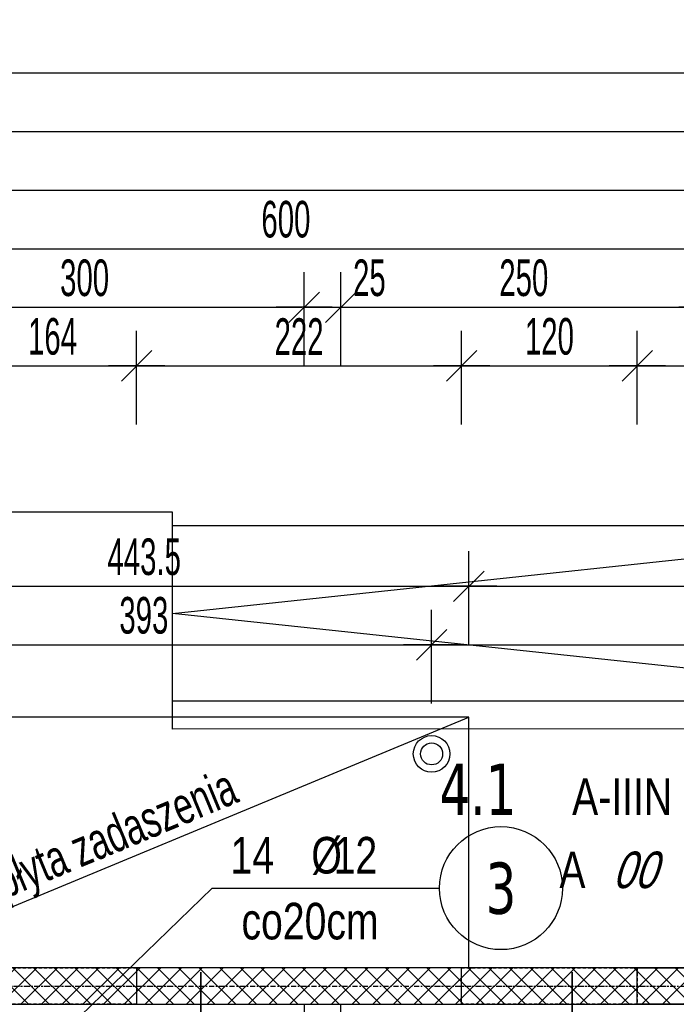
# Model space of a CAD drawing. Header units: millimetres. Extents: x -9392 to -3267, y -12126 to -7155.
# Tile 21 of 31: x -7831 to -7382, y -8191 to -7518. Entities that reach past the tile are written whole.
import ezdxf
from ezdxf.enums import TextEntityAlignment as Align

# ---------------------------------------------------------------- set-up
doc = ezdxf.new("R2010")
doc.units = ezdxf.units.MM
doc.header["$LTSCALE"] = 10
doc.linetypes.add('MO', pattern=[0.7, 0.35, -0.17, 0.01, -0.17])
doc.linetypes.add('MP', pattern=[0.36, 0.2, -0.16])
for name, color, linetype in [('BA_szr', 1, 'Continuous'), ('BA_txs', 2, 'Continuous'), ('BA_wym', 1, 'Continuous'), ('BD_lpm', 1, 'MP'), ('BD_osm', 1, 'MO'), ('BD_wic', 1, 'Continuous'), ('BD_wig', 3, 'Continuous'), ('BD_wis', 2, 'Continuous'), ('BZ_odn', 1, 'Continuous'), ('BZ_opi1', 7, 'Continuous'), ('BZ_opi2', 4, 'Continuous'), ('BZ_P_wid', 3, 'Continuous'), ('BZ_wym', 1, 'Continuous')]:
    doc.layers.add(name, color=color, linetype=linetype)
doc.layers.add('BZ_pom', color=6, linetype='Continuous', plot=False)
doc.styles.add('BIKTBG', font='tahoma.ttf', dxfattribs={"width": 0.85})
doc.styles.add('BIKTS', font='bikromsw.shx', dxfattribs={"width": 0.8})
doc.styles.add('BIKWYM', font='bikromsw.shx', dxfattribs={"width": 0.6})
doc.dimstyles.new('BA_KR_100_cm', dxfattribs={"dimtxt": 25, "dimasz": 1.666667, "dimexe": 24, "dimexo": 0, "dimgap": 0, "dimtad": 0, "dimdec": 1, "dimrnd": 0.5, "dimzin": 9, "dimdsep": 46, "dimtxsty": 'BIKWYM', "dimblk": 'WYM-KR', "dimcen": 0, "dimdle": 20, "dimclrd": 256, "dimclre": 256, "dimclrt": 2, "dimadec": 0, "dimazin": 0, "dimtfac": 0.033333, "dimtdec": 1, "dimtmove": 0, "dimatfit": 3, "dimldrblk": 'WYM-KR', "dimfxl": 25, "dimfxlon": 1, "dimtvp": 0.8, "dimtolj": 1, "dimarcsym": 0})
doc.dimstyles.new('BZ_KP_100_cm', dxfattribs={"dimtxt": 25, "dimasz": 1.666667, "dimexe": 24, "dimexo": 0, "dimgap": 0, "dimtad": 0, "dimdec": 1, "dimrnd": 0.5, "dimzin": 9, "dimdsep": 46, "dimtxsty": 'BIKWYM', "dimblk": 'WYM-KR', "dimblk1": 'WYM-KP', "dimblk2": 'WYM-KP', "dimsah": 1, "dimcen": 0, "dimdle": 20, "dimclrd": 256, "dimclre": 256, "dimclrt": 7, "dimadec": 0, "dimazin": 0, "dimtfac": 0.033333, "dimtdec": 1, "dimtmove": 0, "dimatfit": 3, "dimldrblk": 'WYM-KP', "dimfxl": 1, "dimtvp": 0.8, "dimtolj": 1, "dimarcsym": 0})

# ---------------------------------------------------------------- blocks, each defined once
blk = doc.blocks.new('WYM-KR')
at = {"color": 7, "linetype": 'ByBlock'}
blk.add_line((6.24, 6.24), (-6.24, -6.24), dxfattribs=at)
at = {"linetype": 'ByBlock'}
blk.add_line((11.52, 0), (-11.52, 0), dxfattribs=at)
blk = doc.blocks.new('*D142')
at = {"layer": 'BA_wym', "lineweight": -2}
for p, q in [((-7914.89, -7794.57), (-7914.89, -7730.57)), ((-7750.89, -7794.57), (-7750.89, -7730.57)), ((-7913.22, -7754.57), (-7752.56, -7754.57))]:
    blk.add_line(p, q, dxfattribs=at)
at = {"layer": 'Defpoints', "color": 0}
for p in [(-7750.89, -7754.57), (-7914.89, -8165.57), (-7750.89, -8165.57)]:
    blk.add_point(p, dxfattribs=at)
at = {"layer": 'BA_wym', "lineweight": -2, "xscale": 1.666666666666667, "yscale": 1.666666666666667, "zscale": 1.666666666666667, "rotation": 180}
blk.add_blockref('WYM-KR', (-7914.89, -7754.57), dxfattribs=at)
at = {"layer": 'BA_wym', "lineweight": -2, "xscale": 1.666666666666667, "yscale": 1.666666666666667, "zscale": 1.666666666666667}
blk.add_blockref('WYM-KR', (-7750.89, -7754.57), dxfattribs=at)
at = {"layer": 'BA_wym', "color": 2, "insert": (-7808.28, -7734.57), "char_height": 25, "attachment_point": 5, "style": 'BIKWYM'}
blk.add_mtext('\\A1;164', dxfattribs=at)
blk = doc.blocks.new('*D143')
at = {"layer": 'BA_wym', "lineweight": -2}
for p, q in [((-7750.89, -7794.57), (-7750.89, -7730.57)), ((-7528.89, -7794.57), (-7528.89, -7730.57)), ((-7749.22, -7754.57), (-7530.56, -7754.57))]:
    blk.add_line(p, q, dxfattribs=at)
at = {"layer": 'Defpoints', "color": 0}
for p in [(-7528.89, -7754.57), (-7750.89, -8165.57), (-7528.89, -8165.57)]:
    blk.add_point(p, dxfattribs=at)
at = {"layer": 'BA_wym', "lineweight": -2, "xscale": 1.666666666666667, "yscale": 1.666666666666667, "zscale": 1.666666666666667, "rotation": 180}
blk.add_blockref('WYM-KR', (-7750.89, -7754.57), dxfattribs=at)
at = {"layer": 'BA_wym', "lineweight": -2, "xscale": 1.666666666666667, "yscale": 1.666666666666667, "zscale": 1.666666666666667}
blk.add_blockref('WYM-KR', (-7528.89, -7754.57), dxfattribs=at)
at = {"layer": 'BA_wym', "color": 2, "insert": (-7639.89, -7734.57), "char_height": 25, "attachment_point": 5, "style": 'BIKWYM'}
blk.add_mtext('\\A1;222', dxfattribs=at)
blk = doc.blocks.new('*D144')
at = {"layer": 'BA_wym', "lineweight": -2}
for p, q in [((-7528.89, -7794.57), (-7528.89, -7730.57)), ((-7408.89, -7794.57), (-7408.89, -7730.57)), ((-7527.22, -7754.57), (-7410.56, -7754.57))]:
    blk.add_line(p, q, dxfattribs=at)
at = {"layer": 'Defpoints', "color": 0}
for p in [(-7408.89, -7754.57), (-7528.89, -8165.57), (-7408.89, -8165.57)]:
    blk.add_point(p, dxfattribs=at)
at = {"layer": 'BA_wym', "lineweight": -2, "xscale": 1.666666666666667, "yscale": 1.666666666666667, "zscale": 1.666666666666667, "rotation": 180}
blk.add_blockref('WYM-KR', (-7528.89, -7754.57), dxfattribs=at)
at = {"layer": 'BA_wym', "lineweight": -2, "xscale": 1.666666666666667, "yscale": 1.666666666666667, "zscale": 1.666666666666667}
blk.add_blockref('WYM-KR', (-7408.89, -7754.57), dxfattribs=at)
at = {"layer": 'BA_wym', "color": 2, "insert": (-7468.89, -7734.57), "char_height": 25, "attachment_point": 5, "style": 'BIKWYM'}
blk.add_mtext('\\A1;120', dxfattribs=at)
blk = doc.blocks.new('*D145')
at = {"layer": 'BA_wym', "lineweight": -2}
for p, q in [((-7408.89, -7794.57), (-7408.89, -7730.57)), ((-7303.85, -7794.57), (-7303.85, -7730.57)), ((-7407.22, -7754.57), (-7305.52, -7754.57))]:
    blk.add_line(p, q, dxfattribs=at)
at = {"layer": 'Defpoints', "color": 0}
for p in [(-7303.85, -7754.57), (-7408.89, -8165.57), (-7303.85, -8165.57)]:
    blk.add_point(p, dxfattribs=at)
at = {"layer": 'BA_wym', "lineweight": -2, "xscale": 1.666666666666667, "yscale": 1.666666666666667, "zscale": 1.666666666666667, "rotation": 180}
blk.add_blockref('WYM-KR', (-7408.89, -7754.57), dxfattribs=at)
at = {"layer": 'BA_wym', "lineweight": -2, "xscale": 1.666666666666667, "yscale": 1.666666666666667, "zscale": 1.666666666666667}
blk.add_blockref('WYM-KR', (-7303.85, -7754.57), dxfattribs=at)
at = {"layer": 'BA_wym', "color": 2, "insert": (-7356.37, -7734.57), "char_height": 25, "attachment_point": 5, "style": 'BIKWYM'}
blk.add_mtext('\\A1;105', dxfattribs=at)
blk = doc.blocks.new('*D160')
at = {"layer": 'BA_wym', "lineweight": -2}
for p, q in [((-7936.39, -7754.57), (-7936.39, -7690.57)), ((-7636.39, -7754.57), (-7636.39, -7690.57)), ((-7934.72, -7714.57), (-7638.06, -7714.57))]:
    blk.add_line(p, q, dxfattribs=at)
at = {"layer": 'Defpoints', "color": 0}
for p in [(-7636.39, -7714.57), (-7936.39, -8114.57), (-7636.39, -8190.57)]:
    blk.add_point(p, dxfattribs=at)
at = {"layer": 'BA_wym', "lineweight": -2, "xscale": 1.666666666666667, "yscale": 1.666666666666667, "zscale": 1.666666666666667, "rotation": 180}
blk.add_blockref('WYM-KR', (-7936.39, -7714.57), dxfattribs=at)
at = {"layer": 'BA_wym', "lineweight": -2, "xscale": 1.666666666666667, "yscale": 1.666666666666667, "zscale": 1.666666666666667}
blk.add_blockref('WYM-KR', (-7636.39, -7714.57), dxfattribs=at)
at = {"layer": 'BA_wym', "color": 2, "insert": (-7786.39, -7694.57), "char_height": 25, "attachment_point": 5, "style": 'BIKWYM'}
blk.add_mtext('\\A1;300', dxfattribs=at)
blk = doc.blocks.new('*D161')
at = {"layer": 'BA_wym', "lineweight": -2}
for p, q in [((-7636.39, -7754.57), (-7636.39, -7690.57)), ((-7611.39, -7754.57), (-7611.39, -7690.57)), ((-7638.06, -7714.57), (-7639.72, -7714.57)), ((-7636.39, -7714.57), (-7611.39, -7714.57)), ((-7609.72, -7714.57), (-7575.68, -7714.57))]:
    blk.add_line(p, q, dxfattribs=at)
at = {"layer": 'Defpoints', "color": 0}
for p in [(-7611.39, -7714.57), (-7636.39, -8190.57), (-7611.39, -8190.57)]:
    blk.add_point(p, dxfattribs=at)
at = {"layer": 'BA_wym', "lineweight": -2, "xscale": 1.666666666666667, "yscale": 1.666666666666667, "zscale": 1.666666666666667}
blk.add_blockref('WYM-KR', (-7636.39, -7714.57), dxfattribs=at)
at = {"layer": 'BA_wym', "lineweight": -2, "xscale": 1.666666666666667, "yscale": 1.666666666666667, "zscale": 1.666666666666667, "rotation": 180}
blk.add_blockref('WYM-KR', (-7611.39, -7714.57), dxfattribs=at)
at = {"layer": 'BA_wym', "color": 2, "insert": (-7591.87, -7694.57), "char_height": 25, "attachment_point": 5, "style": 'BIKWYM'}
blk.add_mtext('\\A1;25', dxfattribs=at)
blk = doc.blocks.new('*D162')
at = {"layer": 'BA_wym', "lineweight": -2}
for p, q in [((-7611.39, -7754.57), (-7611.39, -7690.57)), ((-7361.39, -7754.57), (-7361.39, -7690.57)), ((-7609.72, -7714.57), (-7363.06, -7714.57))]:
    blk.add_line(p, q, dxfattribs=at)
at = {"layer": 'Defpoints', "color": 0}
for p in [(-7361.39, -7714.57), (-7611.39, -8190.57), (-7361.39, -8190.57)]:
    blk.add_point(p, dxfattribs=at)
at = {"layer": 'BA_wym', "lineweight": -2, "xscale": 1.666666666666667, "yscale": 1.666666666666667, "zscale": 1.666666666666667, "rotation": 180}
blk.add_blockref('WYM-KR', (-7611.39, -7714.57), dxfattribs=at)
at = {"layer": 'BA_wym', "lineweight": -2, "xscale": 1.666666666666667, "yscale": 1.666666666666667, "zscale": 1.666666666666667}
blk.add_blockref('WYM-KR', (-7361.39, -7714.57), dxfattribs=at)
at = {"layer": 'BA_wym', "color": 2, "insert": (-7486.39, -7694.57), "char_height": 25, "attachment_point": 5, "style": 'BIKWYM'}
blk.add_mtext('\\A1;250', dxfattribs=at)
blk = doc.blocks.new('*D173')
at = {"layer": 'BA_wym', "lineweight": -2}
for p, q in [((-7948.89, -7714.57), (-7948.89, -7650.57)), ((-7348.89, -7714.57), (-7348.89, -7650.57)), ((-7947.22, -7674.57), (-7350.56, -7674.57))]:
    blk.add_line(p, q, dxfattribs=at)
at = {"layer": 'Defpoints', "color": 0}
for p in [(-7348.89, -7674.57), (-7948.89, -8114.57), (-7348.89, -8165.57)]:
    blk.add_point(p, dxfattribs=at)
at = {"layer": 'BA_wym', "lineweight": -2, "xscale": 1.666666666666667, "yscale": 1.666666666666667, "zscale": 1.666666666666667, "rotation": 180}
blk.add_blockref('WYM-KR', (-7948.89, -7674.57), dxfattribs=at)
at = {"layer": 'BA_wym', "lineweight": -2, "xscale": 1.666666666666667, "yscale": 1.666666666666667, "zscale": 1.666666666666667}
blk.add_blockref('WYM-KR', (-7348.89, -7674.57), dxfattribs=at)
at = {"layer": 'BA_wym', "color": 2, "insert": (-7648.89, -7654.57), "char_height": 25, "attachment_point": 5, "style": 'BIKWYM'}
blk.add_mtext('\\A1;600', dxfattribs=at)
blk = doc.blocks.new('*D180')
at = {"layer": 'BA_wym', "lineweight": -2}
for p, q in [((-7936.39, -7674.57), (-7936.39, -7610.57)), ((-6761.39, -7674.57), (-6761.39, -7610.57)), ((-7934.72, -7634.57), (-6763.06, -7634.57))]:
    blk.add_line(p, q, dxfattribs=at)
at = {"layer": 'Defpoints', "color": 0}
for p in [(-6761.39, -7634.57), (-7936.39, -8114.57), (-6761.39, -8114.57)]:
    blk.add_point(p, dxfattribs=at)
at = {"layer": 'BA_wym', "lineweight": -2, "xscale": 1.666666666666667, "yscale": 1.666666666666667, "zscale": 1.666666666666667, "rotation": 180}
blk.add_blockref('WYM-KR', (-7936.39, -7634.57), dxfattribs=at)
at = {"layer": 'BA_wym', "lineweight": -2, "xscale": 1.666666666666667, "yscale": 1.666666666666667, "zscale": 1.666666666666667}
blk.add_blockref('WYM-KR', (-6761.39, -7634.57), dxfattribs=at)
at = {"layer": 'BA_wym', "color": 2, "insert": (-7348.89, -7614.57), "char_height": 25, "attachment_point": 5, "style": 'BIKWYM'}
blk.add_mtext('\\A1;1175', dxfattribs=at)
blk = doc.blocks.new('*D184')
at = {"layer": 'BA_wym', "lineweight": -2}
for p, q in [((-8651.39, -7634.57), (-8651.39, -7570.57)), ((-6046.39, -7634.57), (-6046.39, -7570.57)), ((-8649.72, -7594.57), (-6048.06, -7594.57))]:
    blk.add_line(p, q, dxfattribs=at)
at = {"layer": 'Defpoints', "color": 0}
for p in [(-6046.39, -7594.57), (-6046.39, -8165.57), (-8651.39, -8428.07)]:
    blk.add_point(p, dxfattribs=at)
at = {"layer": 'BA_wym', "lineweight": -2, "xscale": 1.666666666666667, "yscale": 1.666666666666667, "zscale": 1.666666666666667, "rotation": 180}
blk.add_blockref('WYM-KR', (-8651.39, -7594.57), dxfattribs=at)
at = {"layer": 'BA_wym', "lineweight": -2, "xscale": 1.666666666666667, "yscale": 1.666666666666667, "zscale": 1.666666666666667}
blk.add_blockref('WYM-KR', (-6046.39, -7594.57), dxfattribs=at)
at = {"layer": 'BA_wym', "color": 2, "insert": (-7348.89, -7574.57), "char_height": 25, "attachment_point": 5, "style": 'BIKWYM'}
blk.add_mtext('\\A1;2605', dxfattribs=at)
blk = doc.blocks.new('*D186')
at = {"layer": 'BA_wym', "lineweight": -2}
for p, q in [((-8822.39, -7594.57), (-8822.39, -7530.57)), ((-5875.39, -7594.57), (-5875.39, -7530.57)), ((-5877.06, -7554.57), (-8820.72, -7554.57))]:
    blk.add_line(p, q, dxfattribs=at)
at = {"layer": 'Defpoints', "color": 0}
for p in [(-8822.39, -7554.57), (-8822.39, -8428.07), (-5875.39, -8428.07)]:
    blk.add_point(p, dxfattribs=at)
at = {"layer": 'BA_wym', "lineweight": -2, "xscale": 1.666666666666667, "yscale": 1.666666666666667, "zscale": 1.666666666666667, "rotation": 180}
blk.add_blockref('WYM-KR', (-8822.39, -7554.57), dxfattribs=at)
at = {"layer": 'BA_wym', "lineweight": -2, "xscale": 1.666666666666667, "yscale": 1.666666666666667, "zscale": 1.666666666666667}
blk.add_blockref('WYM-KR', (-5875.39, -7554.57), dxfattribs=at)
at = {"layer": 'BA_wym', "color": 2, "insert": (-7348.89, -7534.57), "char_height": 25, "attachment_point": 5, "style": 'BIKWYM'}
blk.add_mtext('\\A1;2947', dxfattribs=at)
blk = doc.blocks.new('*D188')
at = {"layer": 'BA_wym', "lineweight": -2}
for p, q in [((-7942.44, -7985.08), (-7942.44, -7921.08)), ((-7549.38, -7985.08), (-7549.38, -7921.08)), ((-7940.77, -7945.08), (-7551.05, -7945.08))]:
    blk.add_line(p, q, dxfattribs=at)
at = {"layer": 'Defpoints', "color": 0}
for p in [(-7549.38, -7945.08), (-7942.44, -8007.07), (-7549.38, -8007.06)]:
    blk.add_point(p, dxfattribs=at)
at = {"layer": 'BA_wym', "lineweight": -2, "xscale": 1.666666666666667, "yscale": 1.666666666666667, "zscale": 1.666666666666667, "rotation": 180}
blk.add_blockref('WYM-KR', (-7942.44, -7945.08), dxfattribs=at)
at = {"layer": 'BA_wym', "lineweight": -2, "xscale": 1.666666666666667, "yscale": 1.666666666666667, "zscale": 1.666666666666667}
blk.add_blockref('WYM-KR', (-7549.38, -7945.08), dxfattribs=at)
at = {"layer": 'BA_wym', "color": 2, "insert": (-7745.91, -7925.08), "char_height": 25, "attachment_point": 5, "style": 'BIKWYM'}
blk.add_mtext('\\A1;393', dxfattribs=at)
blk = doc.blocks.new('*D189')
at = {"layer": 'BA_wym', "lineweight": -2}
for p, q in [((-7549.38, -7985.08), (-7549.38, -7921.08)), ((-7148.4, -7985.08), (-7148.4, -7921.08)), ((-7547.71, -7945.08), (-7150.07, -7945.08))]:
    blk.add_line(p, q, dxfattribs=at)
at = {"layer": 'Defpoints', "color": 0}
for p in [(-7148.4, -7945.08), (-7549.38, -8007.06), (-7148.4, -8007.06)]:
    blk.add_point(p, dxfattribs=at)
at = {"layer": 'BA_wym', "lineweight": -2, "xscale": 1.666666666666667, "yscale": 1.666666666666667, "zscale": 1.666666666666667, "rotation": 180}
blk.add_blockref('WYM-KR', (-7549.38, -7945.08), dxfattribs=at)
at = {"layer": 'BA_wym', "lineweight": -2, "xscale": 1.666666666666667, "yscale": 1.666666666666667, "zscale": 1.666666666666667}
blk.add_blockref('WYM-KR', (-7148.4, -7945.08), dxfattribs=at)
at = {"layer": 'BA_wym', "color": 2, "insert": (-7348.89, -7925.08), "char_height": 25, "attachment_point": 5, "style": 'BIKWYM'}
blk.add_mtext('\\A1;401', dxfattribs=at)
blk = doc.blocks.new('*D192')
at = {"layer": 'BA_wym', "lineweight": -2}
for p, q in [((-7967.39, -7945.08), (-7967.39, -7881.08)), ((-7523.94, -7945.08), (-7523.94, -7881.08)), ((-7965.72, -7905.08), (-7525.61, -7905.08))]:
    blk.add_line(p, q, dxfattribs=at)
at = {"layer": 'Defpoints', "color": 0}
for p in [(-7523.94, -7905.08), (-7967.39, -7994.57), (-7523.94, -7994.57)]:
    blk.add_point(p, dxfattribs=at)
at = {"layer": 'BA_wym', "lineweight": -2, "xscale": 1.666666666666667, "yscale": 1.666666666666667, "zscale": 1.666666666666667, "rotation": 180}
blk.add_blockref('WYM-KR', (-7967.39, -7905.08), dxfattribs=at)
at = {"layer": 'BA_wym', "lineweight": -2, "xscale": 1.666666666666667, "yscale": 1.666666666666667, "zscale": 1.666666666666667}
blk.add_blockref('WYM-KR', (-7523.94, -7905.08), dxfattribs=at)
at = {"layer": 'BA_wym', "color": 2, "insert": (-7745.67, -7885.08), "char_height": 25, "attachment_point": 5, "style": 'BIKWYM'}
blk.add_mtext('\\A1;443.5', dxfattribs=at)
blk = doc.blocks.new('*D193')
at = {"layer": 'BA_wym', "lineweight": -2}
for p, q in [((-7523.94, -7945.08), (-7523.94, -7881.08)), ((-7173.85, -7945.08), (-7173.85, -7881.08)), ((-7522.28, -7905.08), (-7175.52, -7905.08))]:
    blk.add_line(p, q, dxfattribs=at)
at = {"layer": 'Defpoints', "color": 0}
for p in [(-7173.85, -7905.08), (-7523.94, -7994.57), (-7173.85, -7994.56)]:
    blk.add_point(p, dxfattribs=at)
at = {"layer": 'BA_wym', "lineweight": -2, "xscale": 1.666666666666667, "yscale": 1.666666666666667, "zscale": 1.666666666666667, "rotation": 180}
blk.add_blockref('WYM-KR', (-7523.94, -7905.08), dxfattribs=at)
at = {"layer": 'BA_wym', "lineweight": -2, "xscale": 1.666666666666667, "yscale": 1.666666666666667, "zscale": 1.666666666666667}
blk.add_blockref('WYM-KR', (-7173.85, -7905.08), dxfattribs=at)
at = {"layer": 'BA_wym', "color": 2, "insert": (-7348.9, -7885.08), "char_height": 25, "attachment_point": 5, "style": 'BIKWYM'}
blk.add_mtext('\\A1;350', dxfattribs=at)
blk = doc.blocks.new('WYM-KP')
blk.add_hatch(color=256).paths.add_polyline_path([(3, 0, 1), (-3, 0, 1)])
blk.add_circle((0, 0), 3)
blk = doc.blocks.new('bik_BlkOpPret', base_point=(1524.45, 7050.26))
at = {"layer": 'BZ_opi1', "style": 'BIKTS', "width": 0.6}
for tag, p in [('SZTUK', (1533.83, 7057.76)), ('PRZEDR_FI', (1554.72, 7057.76)), ('PRZEKROJ', (1563.29, 7057.76)), ('PRZEDR_L', (1533.83, 7024.01)), ('DLUGOSC', (1568.65, 7024.01)), ('UWAGA', (1533.83, 6997.76))]:
    blk.add_attdef(tag, p, '', height=18.75, dxfattribs=at)
at = {"layer": 'BZ_opi2', "style": 'BIKTBG', "width": 0.6}
blk.add_attdef('NUMER', text='', height=26.25, dxfattribs=at).set_placement((1620.77, 7050.26), align=Align.MIDDLE_CENTER)
at = {"layer": 'BZ_pom', "width": 0.6}
for tag, p, height, style in [('POZYCJA', (1589.27, 7087.76), 26.25, 'BIKTBG'), ('GATUNEK', (1630.22, 7087.76), 18.75, 'BIKTS'), ('METODA_L', (1639.09, 7050.26), 18.75, 'BIKTS'), ('EURO_KOD', (1663.74, 7050.26), 18.75, 'BIKTS')]:
    blk.add_attdef(tag, p, '', height=height, dxfattribs=dict(at, style=style))
at = {"layer": 'BZ_wym', "width": 0.6}
for tag, p, height, style, flags in [('PRZEDR_NR', (1533.83, 6969.63), 26.25, 'BIKTBG', 1), ('PRZEDR_SZT', (1533.83, 6941.51), 18.75, 'BIKTS', 1), ('TYP_PRETA', (1533.83, 6913.38), 18.75, 'BIKTS', 3), ('EURO_KOD_SEGMENTY', (1567.58, 6885.26), 18.75, 'BIKTS', 3), ('HAK_1', (1533.83, 6857.13), 18.75, 'BIKTS', 3), ('HAK_2', (1533.83, 6829.01), 18.75, 'BIKTS', 3), ('ID', (1533.83, 6800.88), 18.75, 'BIKTS', 3), ('ID_C', (1533.83, 6772.76), 18.75, 'BIKTS', 3), ('b_atr_0', (1533.83, 6744.63), 18.75, 'BIKTS', 3)]:
    blk.add_attdef(tag, p, '', height=height, dxfattribs=dict(at, style=style, flags=flags))

msp = doc.modelspace()

# ---------------------------------------------------------------- hatches: boundary and pattern name
at = {"layer": 'BA_szr'}
h = msp.add_hatch(dxfattribs=at)
h.set_pattern_fill('BIK_CIAGLE_SKRZYZOWANE', color=8, scale=100, angle=45, pattern_type=2)
h.set_pattern_definition([(45, (-3018.978, -9234.417), (-7.071068, 7.071068), []), (135, (-3018.978, -9234.417), (-7.071068, -7.071068), [])])
h.paths.add_polyline_path([(-7961.39, -8190.57), (-7961.39, -8165.57), (-6736.39, -8165.57), (-6736.39, -8190.57)])

# ---------------------------------------------------------------- linework, layer by layer
at = {"layer": 'BD_lpm'}
for points in [[(-7750.89, -8190.57), (-7914.89, -8190.57), (-7914.89, -8165.57), (-7750.89, -8165.57)], [(-7408.89, -8190.57), (-7528.89, -8190.57), (-7528.89, -8165.57), (-7408.89, -8165.57)]]:
    msp.add_lwpolyline(points, close=True, dxfattribs=at)
at = {"layer": 'BD_osm', "color": 5}
for p, q in [((-7939.89, -8178.07), (-7725.89, -8178.07)), ((-7553.89, -8178.07), (-7383.89, -8178.07))]:
    msp.add_line(p, q, dxfattribs=at)
at = {"layer": 'BD_osm'}
msp.add_lwpolyline([(-9262.39, -8178.07), (-5435.39, -8178.07)], dxfattribs=at)
at = {"layer": 'BD_wic', "color": 8}
for points in [[(-6730.39, -8114.57), (-6730.39, -8002.52), (-7726.39, -8002.56), (-7726.39, -7854.57), (-7967.39, -7854.57), (-7967.39, -8114.57)], [(-7726.39, -7863.57), (-7163.89, -7863.57), (-7163.89, -7983.57), (-7726.39, -7983.57)], [(-7163.89, -7983.57), (-7726.39, -7923.57), (-7163.89, -7863.57)]]:
    msp.add_lwpolyline(points, dxfattribs=at)
at = {"layer": 'BD_wic'}
for points in [[(-7523.93, -8165.57), (-7523.93, -7994.56), (-7967.39, -7994.56), (-7967.39, -8114.57)], [(-7936.39, -8165.57), (-7523.93, -7994.56)]]:
    msp.add_lwpolyline(points, dxfattribs=at)
msp.add_circle((-7549.38, -8019.56), 7.5, dxfattribs=at)
at = {"layer": 'BD_wig'}
msp.add_lwpolyline([(-7528.89, -8190.57), (-7528.89, -8165.57), (-7750.89, -8165.57), (-7750.89, -8190.57), (-7636.39, -8190.57), (-7636.39, -8336.16), (-7611.39, -8336.16), (-7611.39, -8190.57), (-7528.89, -8190.57)], dxfattribs=at)
msp.add_lwpolyline([(-7303.85, -8190.57), (-7408.89, -8190.57), (-7408.89, -8165.57), (-7303.85, -8165.57)], close=True, dxfattribs=at)
msp.add_circle((-7549.38, -8019.56), 12.5, dxfattribs=at)
at = {"layer": 'BD_wis', "color": 8}
msp.add_lwpolyline([(-7961.39, -8190.57), (-6736.39, -8190.57), (-6736.39, -8165.57), (-7961.39, -8165.57)], close=True, dxfattribs=at)
at = {"layer": 'BZ_odn'}
msp.add_circle((-7501.99, -8111.25), 42, dxfattribs=at)
at = {"layer": 'BZ_P_wid', "const_width": 1.2}
for points in [[(-7706.96, -8690.57), (-7706.96, -8168.57)], [(-7453.42, -8491.57), (-7453.42, -8168.57)]]:
    msp.add_lwpolyline(points, dxfattribs=at)

# ---------------------------------------------------------------- block references
ref = msp.add_blockref('bik_BlkOpPret', (-7699.23, -8111.25))
ref.add_attrib('NUMER', '3', dxfattribs={"layer": 'BZ_opi2', "height": 35, "style": 'BIKTBG', "width": 0.8}).set_placement((-7501.99, -8111.25), align=Align.MIDDLE_CENTER)
ref.add_attrib('POZYCJA', '4.1', (-7543.99, -8061.25), dxfattribs={"layer": 'BZ_pom', "height": 35, "style": 'BIKTBG', "width": 0.8})
ref.add_attrib('SZTUK', '14', (-7686.73, -8101.25), dxfattribs={"layer": 'BZ_opi1', "height": 25, "style": 'BIKTS', "width": 0.8})
ref.add_attrib('GATUNEK', 'A-IIIN', (-7453.41, -8061.25), dxfattribs={"layer": 'BZ_pom', "height": 25, "style": 'BIKTS', "width": 0.8})
ref.add_attrib('PRZEKROJ', '12', (-7616.25, -8101.25), dxfattribs={"layer": 'BZ_opi1', "height": 25, "style": 'BIKTS', "width": 0.8})
ref.add_attrib('UWAGA', 'co20cm', (-7679.23, -8146.25), dxfattribs={"layer": 'BZ_opi1', "height": 25, "style": 'BIKTS', "width": 0.8})
ref.add_attrib('METODA_L', 'A', (-7462.09, -8111.25), dxfattribs={"layer": 'BZ_pom', "height": 25, "style": 'BIKTS', "width": 0.8})
ref.add_attrib('PRZEDR_FI', '%%c', (-7631.49, -8101.25), dxfattribs={"layer": 'BZ_opi1', "height": 25, "style": 'BIKTS', "width": 0.8})
ref.add_attrib('EURO_KOD', '00', (-7425.9, -8111.25), dxfattribs={"layer": 'BZ_pom', "height": 25, "style": 'BIKTS', "oblique": 18, "width": 0.8})

# ---------------------------------------------------------------- texts
at = {"layer": 'BA_txs', "style": 'BIKTS', "width": 0.7}
msp.add_text('Poz. 4.6 płyta zadaszenia', height=25, rotation=22.51878, dxfattribs=at).set_placement((-7926.25, -8154.05))

# ---------------------------------------------------------------- dimensions: what is measured, and where the dimension line sits
at = {"layer": 'BA_wym'}
for base, p1, p2, override, picture, middle in [((-8822.39, -7554.57), (-5875.39, -8428.07), (-8822.39, -8428.07), {"dimatfit": 1, "dimfxl": 40}, '*D186', (-7348.89, -7534.57)), ((-6046.39, -7594.57), (-8651.39, -8428.07), (-6046.39, -8165.57), {"dimtmove": 1, "dimatfit": 1, "dimfxl": 40}, '*D184', (-7348.89, -7574.57)), ((-6761.39, -7634.57), (-7936.39, -8114.57), (-6761.39, -8114.57), {"dimtmove": 1, "dimatfit": 1, "dimfxl": 40}, '*D180', (-7348.89, -7614.57)), ((-7348.89, -7674.57), (-7948.89, -8114.57), (-7348.89, -8165.57), {"dimtmove": 1, "dimatfit": 1, "dimfxl": 40}, '*D173', (-7648.89, -7654.57)), ((-7636.39, -7714.57), (-7936.39, -8114.57), (-7636.39, -8190.57), {"dimtmove": 1, "dimatfit": 1, "dimfxl": 40}, '*D160', (-7786.39, -7694.57)), ((-7611.39, -7714.57), (-7636.39, -8190.57), (-7611.39, -8190.57), {"dimblk": 'WYM-KR', "dimatfit": 1, "dimfxl": 40}, '*D161', (-7591.87, -7694.57)), ((-7361.39, -7714.57), (-7611.39, -8190.57), (-7361.39, -8190.57), {"dimtmove": 1, "dimatfit": 1, "dimfxl": 40}, '*D162', (-7486.39, -7694.57)), ((-7528.89, -7754.57), (-7750.89, -8165.57), (-7528.89, -8165.57), {"dimtmove": 1, "dimatfit": 1, "dimfxl": 40}, '*D143', (-7639.89, -7734.57)), ((-7408.89, -7754.57), (-7528.89, -8165.57), (-7408.89, -8165.57), {"dimtmove": 1, "dimatfit": 1, "dimfxl": 40}, '*D144', (-7468.89, -7734.57)), ((-7303.85, -7754.57), (-7408.89, -8165.57), (-7303.85, -8165.57), {"dimtmove": 1, "dimatfit": 1, "dimfxl": 40}, '*D145', (-7356.37, -7734.57)), ((-7523.9421, -7905.0764), (-7967.3915, -7994.5658), (-7523.9421, -7994.5658), {"dimatfit": 1, "dimfxl": 40}, '*D192', (-7745.6668, -7885.0764)), ((-7173.85, -7905.08), (-7523.94, -7994.57), (-7173.85, -7994.56), {"dimtmove": 1, "dimatfit": 1, "dimfxl": 40}, '*D193', (-7348.9, -7885.08)), ((-7549.38, -7945.08), (-7942.44, -8007.07), (-7549.38, -8007.06), {"dimtmove": 1, "dimatfit": 1, "dimfxl": 40}, '*D188', (-7745.91, -7925.08)), ((-7148.4, -7945.08), (-7549.38, -8007.06), (-7148.4, -8007.06), {"dimtmove": 1, "dimatfit": 1, "dimfxl": 40}, '*D189', (-7348.89, -7925.08))]:
    dim = msp.add_linear_dim(base=base, p1=p1, p2=p2, dimstyle='BA_KR_100_cm', override=override, dxfattribs=at)
    dim.commit()
    dim.dimension.update_dxf_attribs({"geometry": picture, "text_midpoint": middle})
dim = msp.add_linear_dim(base=(-7750.89, -7754.57), p1=(-7914.89, -8165.57), p2=(-7750.89, -8165.57), dimstyle='BA_KR_100_cm', override={"dimtmove": 1, "dimatfit": 1, "dimfxl": 40}, dxfattribs=at)
dim.commit()
dim.dimension.update_dxf_attribs({"geometry": '*D142', "text_midpoint": (-7808.28, -7754.57), "dimtype": 160})

# ---------------------------------------------------------------- leaders
at = {"layer": 'BZ_odn'}
msp.add_leader([(-7819.28, -8227.39), (-7699.23, -8111.25), (-7543.99, -8111.25)], dimstyle='BZ_KP_100_cm', dxfattribs=at)

doc.saveas('drawing.dxf')
